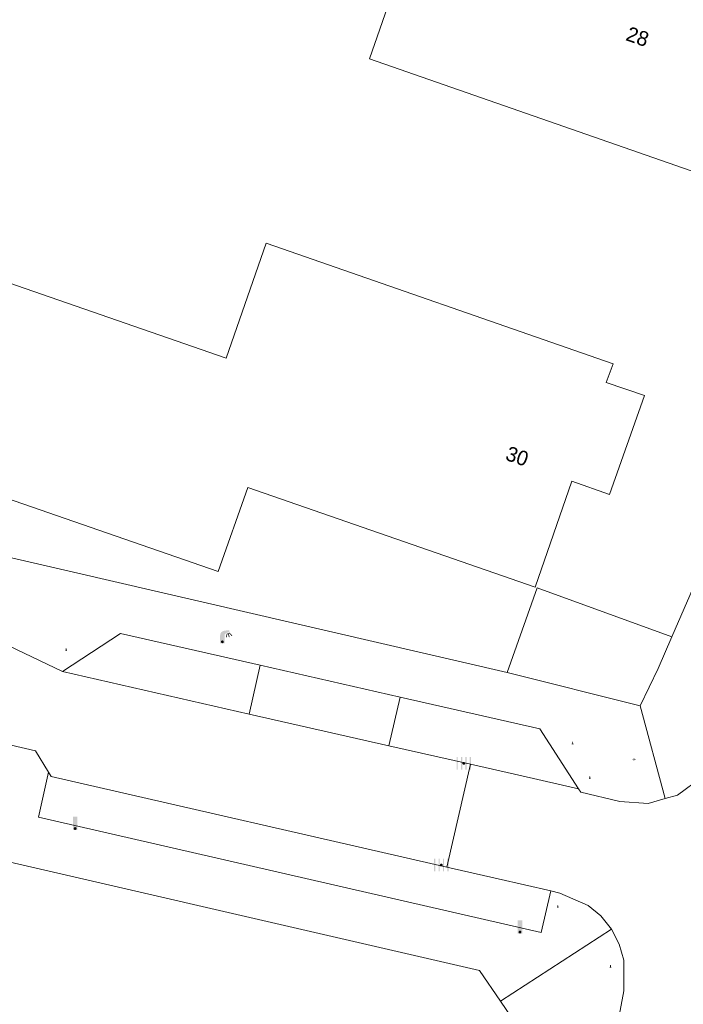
# Model space of a CAD drawing. Header units: metres. Extents: x 197457 to 198138, y 353986 to 354984.
# Tile 29 of 217: x 197538 to 197561, y 354553 to 354586. Entities that reach past the tile are written whole.
import ezdxf
from ezdxf.enums import TextEntityAlignment as Align

# ---------------------------------------------------------------- set-up
doc = ezdxf.new("R2010")
doc.units = ezdxf.units.M
doc.header["$MEASUREMENT"] = 0
for name, color, linetype, lineweight, true_color in [('afsluitpaal', 7, 'Continuous', 0, 0xde7233), ('kolk', 7, 'Continuous', 0, 0x104b6e), ('lichtmast', 7, 'Continuous', 0, 0x104b6e), ('verkeersbordpaal', 7, 'Continuous', 0, 0x104b6e)]:
    doc.layers.add(name, color=color, linetype=linetype, lineweight=lineweight, true_color=true_color)
for name, color, linetype, lineweight in [('grens individueel parkeervak', 7, 'Continuous', 0), ('Grens maaiveld', 253, 'Continuous', 0), ('hoofdgebouw', 1, 'Continuous', 0), ('huisnummerreeks BGT', 7, 'Continuous', 0), ('kant verharding', 7, 'Continuous', 0), ('vlakafsluiter', 1, 'Continuous', 0), ('waterleidingput', 132, 'Continuous', 0)]:
    doc.layers.add(name, color=color, linetype=linetype, lineweight=lineweight)
doc.styles.add('Style-WORKING', font='WORKING.shx')

# ---------------------------------------------------------------- blocks, each defined once
blk = doc.blocks.new('kolk')
at = {"layer": 'kolk', "linetype": 'Continuous', "lineweight": 0, "true_color": 0xbd2877}
for points in [[(-0.489, -0.425), (-0.489, 0), (-0.489, 0.425), (-0.404, 0.425), (-0.404, 0), (-0.404, -0.425)], [(-0.191, -0.425), (-0.191, 0), (-0.191, 0.425), (-0.106, 0.425), (-0.106, 0), (-0.106, -0.425)], [(0.106, -0.425), (0.106, 0), (0.106, 0.425), (0.191, 0.425), (0.191, 0), (0.191, -0.425)], [(0.404, -0.425), (0.404, 0), (0.404, 0.425), (0.489, 0.425), (0.489, 0), (0.489, -0.425)]]:
    blk.add_hatch(color=232, dxfattribs=at).paths.add_polyline_path(points)
at = {"layer": 'kolk', "linetype": 'Continuous', "lineweight": 0, "true_color": 0x681648}
blk.add_hatch(color=219, dxfattribs=at).paths.add_polyline_path([(0.1, 0, 1), (-0.1, 0, 1)])
blk = doc.blocks.new('lichtmast')
at = {"layer": 'lichtmast', "linetype": 'Continuous', "lineweight": 0, "true_color": 0xbd2877}
for points in [[(0.15, 0.419, -0.344151), (0.301, 0.613), (0.428, 0.645, 0.960861), (0.398, 0.791), (0.101, 0.742, 0.366629), (-0.15, 0.446), (-0.15, -0.1), (0, -0.1, -0.414214), (-0.1, 0, -1), (0.1, 0, -0.414214), (0, -0.1), (0.15, -0.1)], [(0.351, 0.55, 1), (0.303, 0.564), (0.234, 0.323, 1), (0.283, 0.31)], [(0.424, 0.581, 1), (0.376, 0.569), (0.436, 0.326, 1), (0.485, 0.339)], [(0.489, 0.61, 1), (0.453, 0.575), (0.626, 0.396, 1), (0.662, 0.43)]]:
    blk.add_hatch(color=232, dxfattribs=at).paths.add_polyline_path(points)
at = {"layer": 'lichtmast', "linetype": 'Continuous', "lineweight": 0, "true_color": 0x681648}
blk.add_hatch(color=219, dxfattribs=at).paths.add_polyline_path([(-0.1, 0, 1), (0.1, 0, 1)])
blk = doc.blocks.new('afsluitpaal')
at = {"layer": 'afsluitpaal', "linetype": 'Continuous', "lineweight": 0, "true_color": 0xbd2877}
blk.add_hatch(color=232, dxfattribs=at).paths.add_polyline_path([(0.15, 0.65, 1), (-0.15, 0.65), (-0.15, 0.05), (-0.3, 0.05), (-0.3, -0.1), (0, -0.1, -0.414214), (-0.1, 0, -1), (0.1, 0, -0.414214), (0, -0.1), (0.3, -0.1), (0.3, 0.05), (0.15, 0.05)])
at = {"layer": 'afsluitpaal', "linetype": 'Continuous', "lineweight": 0, "true_color": 0x681648}
blk.add_hatch(color=219, dxfattribs=at).paths.add_polyline_path([(0.1, 0, 1), (-0.1, 0, 1)])
blk = doc.blocks.new('waterleidingput')
at = {"layer": 'waterleidingput', "linetype": 'Continuous', "lineweight": 0, "true_color": 0x248bcb}
h = blk.add_hatch(color=142, dxfattribs=at)
edge = h.paths.add_edge_path()
edge.add_spline(control_points=[(0.44, 0), (0.44, 0.04), (0.43, 0.09), (0.36, 0.2), (0.28, 0.26), (0.09, 0.32), (-0.02, 0.33), (-0.22, 0.29), (-0.31, 0.24), (-0.42, 0.12), (-0.44, 0.06), (-0.44, -0.06), (-0.42, -0.12), (-0.33, -0.22), (-0.28, -0.26), (-0.1, -0.33), (0.04, -0.33), (0.27, -0.27), (0.37, -0.2), (0.43, -0.08), (0.44, -0.04), (0.44, 0)], knot_values=[0, 0, 0, 0, 0.060484, 0.060484, 0.178041, 0.178041, 0.295599, 0.295599, 0.413157, 0.413157, 0.498623, 0.498623, 0.584089, 0.584089, 0.669555, 0.669555, 0.808438, 0.808438, 0.94732, 0.94732, 1, 1, 1, 1], degree=3, periodic=0)
edge = h.paths.add_edge_path(flags=16)
edge.add_ellipse((0, 0), major_axis=(0.392, 0), ratio=0.689655, start_angle=0, end_angle=360)
for points in [[(-0.05, -0.09, -0.141608), (-0.09, -0.05), (-0.1, -0.09), (-0.17, 0.18), (-0.22, 0.18), (-0.12, -0.17), (-0.07, -0.17)], [(0.03, 0.18), (-0.02, 0.18), (-0.05, 0.09, -0.269854), (0.05, 0.09)], [(0.23, 0.18), (0.18, 0.18), (0.1, -0.09), (0.09, -0.05, -0.141608), (0.05, -0.09), (0.08, -0.17), (0.13, -0.17)]]:
    blk.add_hatch(color=142, dxfattribs=at).paths.add_polyline_path(points)
at = {"layer": 'waterleidingput', "linetype": 'Continuous', "lineweight": 0, "true_color": 0x104b6e}
blk.add_hatch(color=156, dxfattribs=at).paths.add_polyline_path([(0.1, 0, 1), (-0.1, 0, 1)])
blk = doc.blocks.new('paal')
at = {"layer": 'verkeersbordpaal', "linetype": 'Continuous', "lineweight": 0, "true_color": 0xbd2877}
blk.add_hatch(color=232, dxfattribs=at).paths.add_polyline_path([(0.15, 0.8), (-0.15, 0.8), (-0.15, -0.1), (0, -0.1, -0.414214), (-0.1, 0, -1), (0.1, 0, -0.414214), (0, -0.1), (0.15, -0.1)])
at = {"layer": 'verkeersbordpaal', "linetype": 'Continuous', "lineweight": 0, "true_color": 0x681648}
blk.add_hatch(color=219, dxfattribs=at).paths.add_polyline_path([(-0.1, 0, 1), (0.1, 0, 1)])

msp = doc.modelspace()

# ---------------------------------------------------------------- linework, layer by layer
at = {"layer": 'grens individueel parkeervak', "linetype": 'Continuous', "lineweight": 0}
for p, q in [((197546.042, 354562.557), (197546.417, 354564.211)), ((197546.417, 354564.211), (197551.156, 354563.131)), ((197546.042, 354562.557), (197539.709, 354563.997)), ((197550.781, 354561.48), (197551.156, 354563.131)), ((197550.781, 354561.48), (197546.042, 354562.557)), ((197553.543, 354560.852), (197550.781, 354561.48)), ((197553.543, 354560.852), (197555.286, 354560.456)), ((197555.286, 354560.456), (197557.207, 354560.019))]:
    msp.add_line(p, q, dxfattribs=at)
at = {"layer": 'grens individueel parkeervak', "linetype": 'Continuous', "lineweight": 0, "flags": 128}
for points in [[(197539.709, 354563.997), (197541.679, 354565.291), (197546.417, 354564.211)], [(197551.156, 354563.131), (197555.894, 354562.051), (197557.207, 354560.019)]]:
    msp.add_lwpolyline(points, dxfattribs=at)
at = {"layer": 'Grens maaiveld', "linetype": 'Continuous', "lineweight": 0}
msp.add_line((197552.748, 354557.361), (197553.543, 354560.852), dxfattribs=at)
at = {"layer": 'hoofdgebouw', "linetype": 'Continuous', "lineweight": 0, "flags": 128}
for points in [[(197550.118, 354584.784), (197561.77, 354580.722), (197564.24, 354587.809), (197552.588, 354591.871), (197550.118, 354584.784)], [(197546.621, 354578.523), (197545.264, 354574.622), (197537.604, 354577.287), (197534.905, 354570.89), (197544.996, 354567.39), (197545.999, 354570.244), (197555.74, 354566.855), (197556.978, 354570.451), (197558.252, 354570.006), (197559.443, 354573.357), (197558.145, 354573.803), (197558.377, 354574.434), (197546.621, 354578.523)]]:
    msp.add_lwpolyline(points, dxfattribs=at)
at = {"layer": 'kant verharding', "linetype": 'Continuous', "lineweight": 0}
for p, q in [((197554.783, 354563.971), (197559.293, 354562.835)), ((197552.748, 354557.361), (197554.479, 354556.965)), ((197554.479, 354556.965), (197556.264, 354556.556))]:
    msp.add_line(p, q, dxfattribs=at)
at = {"layer": 'kant verharding', "linetype": 'Continuous', "lineweight": 0, "flags": 128}
for points in [[(197634.103, 354725.088), (197632.37, 354721.366), (197630.039, 354722.372), (197613.137, 354688.73), (197611.863, 354685.687), (197600.424, 354659.23), (197600.353, 354659.262), (197565.242, 354576.367), (197560.373, 354565.175)], [(197554.783, 354563.971), (197534.171, 354568.733), (197534.17, 354568.664), (197531.124, 354569.382), (197513.837, 354573.428)], [(197518.88, 354570.186), (197534.225, 354566.621), (197539.709, 354563.997)], [(197560.373, 354565.175), (197555.802, 354566.84), (197554.783, 354563.971)], [(197559.293, 354562.835), (197559.907, 354564.104), (197560.373, 354565.175)], [(197560.148, 354559.689), (197560.557, 354559.806), (197561.384, 354560.421), (197561.915, 354561.23), (197563.018, 354563.752), (197563.38, 354564.537)], [(197529.417, 354563.496), (197538.799, 354561.305), (197539.235, 354560.584)], [(197554.557, 354552.817), (197553.846, 354553.858), (197533.821, 354558.479), (197533.878, 354558.704), (197515.398, 354562.993), (197513.66, 354562.154)], [(197556.264, 354556.556), (197555.939, 354555.152), (197538.899, 354559.062), (197539.235, 354560.584)], [(197539.235, 354560.584), (197539.325, 354560.435), (197552.748, 354557.361)], [(197557.207, 354560.019), (197557.287, 354559.913), (197558.602, 354559.591), (197559.567, 354559.523), (197560.148, 354559.689)], [(197556.264, 354556.556), (197556.568, 354556.486), (197557.53, 354556.069), (197557.963, 354555.71), (197558.324, 354555.264)], [(197558.324, 354555.264), (197558.589, 354554.756), (197558.745, 354554.215), (197558.744, 354553.167), (197557.458, 354546.269)], [(197568.379, 354474.246), (197567.714, 354476.739), (197567.803, 354476.762), (197551.669, 354532.755), (197554.476, 354546.84), (197554.382, 354546.857), (197555.284, 354551.752), (197554.557, 354552.817)]]:
    msp.add_lwpolyline(points, dxfattribs=at)
at = {"layer": 'vlakafsluiter', "linetype": 'Continuous', "lineweight": 0}
for p, q in [((197560.148, 354559.689), (197559.293, 354562.835)), ((197554.557, 354552.817), (197558.324, 354555.264))]:
    msp.add_line(p, q, dxfattribs=at)

# ---------------------------------------------------------------- block references
at = {"layer": 'afsluitpaal', "linetype": 'Continuous', "lineweight": 0, "xscale": 0.1, "yscale": 0.1, "zscale": 0.1}
for p in [(197539.835, 354564.704), (197557.007, 354561.542), (197557.587, 354560.364), (197556.503, 354555.995), (197558.289, 354553.969)]:
    msp.add_blockref('afsluitpaal', p, dxfattribs=at)
at = {"layer": 'kolk', "linetype": 'Continuous', "lineweight": 0, "xscale": 0.5, "yscale": 0.5}
for p in [(197553.317, 354560.884), (197552.556, 354557.436)]:
    msp.add_blockref('kolk', p, dxfattribs=at)
at = {"layer": 'lichtmast', "linetype": 'Continuous', "lineweight": 0, "xscale": 0.5, "yscale": 0.5}
msp.add_blockref('lichtmast', (197545.134, 354565.008), dxfattribs=at)
at = {"layer": 'verkeersbordpaal', "linetype": 'Continuous', "lineweight": 0, "xscale": 0.5, "yscale": 0.5}
for p in [(197540.144, 354558.674), (197555.223, 354555.162)]:
    msp.add_blockref('paal', p, dxfattribs=at)
at = {"layer": 'waterleidingput', "linetype": 'Continuous', "lineweight": 0, "xscale": 0.1, "yscale": 0.1, "zscale": 0.1}
msp.add_blockref('waterleidingput', (197559.09, 354561.012), dxfattribs=at)

# ---------------------------------------------------------------- texts
at = {"layer": 'huisnummerreeks BGT', "linetype": 'Continuous', "lineweight": 0, "style": 'Style-WORKING'}
for s, p in [('28', (197559.211, 354585.534)), ('30', (197555.13, 354571.303))]:
    msp.add_text(s, height=0.5, rotation=340.8, dxfattribs=at).set_placement(p, align=Align.MIDDLE_CENTER)

doc.saveas('drawing.dxf')
